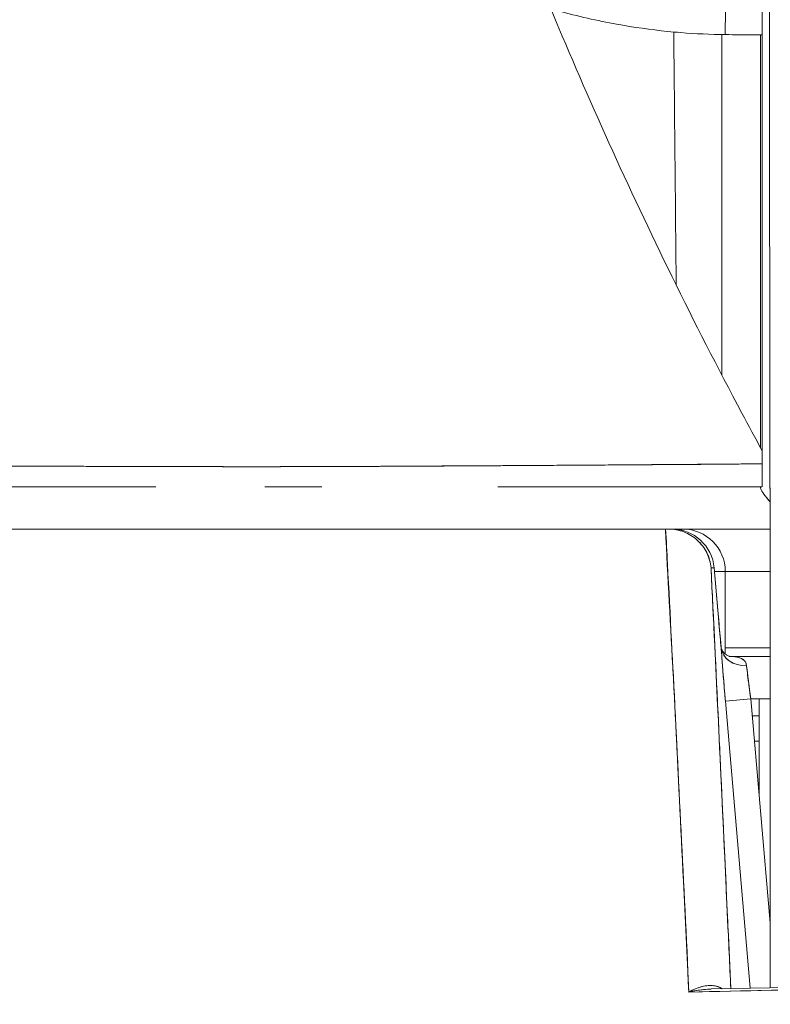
# Model space of a CAD drawing. Header units: inches. Extents: x 14 to 326, y 10 to 205.
# Tile 56 of 107: x 238.841 to 239.189, y 61.189 to 61.646. Entities that reach past the tile are written whole.
import ezdxf

# ---------------------------------------------------------------- set-up
doc = ezdxf.new("R2010")
doc.units = ezdxf.units.IN
doc.header["$LTSCALE"] = 20
doc.header["$MEASUREMENT"] = 0
doc.layers.add('Visible (ANSI)', color=7, linetype='Continuous', lineweight=5)

msp = doc.modelspace()

# ---------------------------------------------------------------- linework, layer by layer
at = {"layer": 'Visible (ANSI)'}
for p, q in [((239.18915, 61.43512), (239.18888, 61.64565)), ((239.18888, 61.64565), (239.18915, 61.43512)), ((239.16683, 61.63874), (239.16683, 61.48076)), ((239.18483, 61.44691), (239.18483, 61.63862)), ((239.18483, 61.63862), (239.18483, 61.44691)), ((238.94506, 61.43828), (238.94506, 61.43828)), ((238.9525, 61.43828), (238.9525, 61.43828)), ((238.9525, 61.43828), (238.9525, 61.43828)), ((238.95291, 61.43828), (238.95291, 61.43828)), ((239.18915, 61.43512), (239.18915, 61.43509)), ((238.47525, 61.40932), (239.14071, 61.40932)), ((239.14076, 61.40932), (239.14214, 61.40932)), ((239.14366, 61.40932), (239.14214, 61.40932)), ((239.14238, 61.40932), (239.14366, 61.40932)), ((239.14875, 61.40932), (239.14366, 61.40932)), ((239.18918, 61.40932), (239.14875, 61.40932)), ((239.1418, 61.38963), (239.14164, 61.38963)), ((239.1418, 61.38963), (239.14164, 61.38963)), ((239.16181, 61.39132), (239.16327, 61.39132)), ((239.16327, 61.39132), (239.16181, 61.39132)), ((239.16496, 61.37164), (239.16327, 61.39132)), ((239.16496, 61.37163), (239.16327, 61.39132)), ((239.16327, 61.39132), (239.16496, 61.37164)), ((239.16844, 61.38963), (239.16342, 61.38963)), ((239.16844, 61.35132), (239.16844, 61.38963)), ((239.16844, 61.38963), (239.16844, 61.35132)), ((239.18919, 61.38963), (239.16844, 61.38963)), ((239.14283, 61.36995), (239.14271, 61.36995)), ((239.14271, 61.36995), (239.14283, 61.36995)), ((239.18919, 61.3542), (239.16844, 61.3542)), ((239.14382, 61.35026), (239.14384, 61.35026)), ((239.18919, 61.35026), (239.17038, 61.35026)), ((239.17038, 61.35026), (239.18919, 61.35026)), ((239.1787, 61.34239), (239.1787, 61.34239)), ((239.18918, 61.29707), (239.18919, 61.34252)), ((239.18919, 61.34252), (239.18918, 61.29707)), ((239.18919, 61.34252), (239.18919, 61.34252)), ((239.18023, 61.33058), (239.16847, 61.32957)), ((239.16847, 61.32957), (239.18023, 61.33058)), ((239.16847, 61.32957), (239.17994, 61.19636)), ((239.17995, 61.19636), (239.16847, 61.32957)), ((239.18919, 61.33058), (239.18023, 61.33058)), ((239.18023, 61.33058), (239.18919, 61.22662)), ((239.1841, 61.33058), (239.1841, 61.28566)), ((239.16906, 61.32271), (239.16906, 61.32271)), ((239.18091, 61.32271), (239.1841, 61.32271)), ((239.17008, 61.31089), (239.17008, 61.31089)), ((239.1841, 61.31089), (239.18193, 61.31089)), ((239.17347, 61.27152), (239.17347, 61.27152)), ((239.17517, 61.25184), (239.17516, 61.25184))]:
    msp.add_line(p, q, dxfattribs=at)
for centre, start in [((239.14366, 61.38963), 4.9075), ((239.14875, 61.38963), 0), ((239.14875, 61.38963), 0)]:
    msp.add_arc(centre, 0.01969, start, 90, dxfattribs=at)
for centre, major_axis, ratio, start_param, end_param in [((239.16839, 61.63102), (-0.00022, -0.02008), 0.005707, 3.555015, 4.318812), ((239.16839, 61.63102), (0.00022, 0.02008), 0.005707, 0.413428, 1.177229), ((239.18558, 61.63093), (0, 0.02008), 0.001272, 0.413091, 1.177332), ((239.18552, 61.43053), (-0.00001, -0.12692), 0.000199, 4.592628, 4.640753), ((239.18548, 61.44082), (0, -0.01181), 0.001261, 6.283181, 7.752081), ((239.18907, 61.36428), (0, -0.09843), 0.001274, 1.347882, 2.374224), ((239.18484, 61.40823), (0, 0.02078), 0.001274, 0.000081, 0.261519), ((239.14252, 61.40936), (0.00659, 0), 0.006028, 4.442174, 4.655539), ((239.14366, 61.38963), (0, 0.01969), 0.201429, 6.269696, 6.283185), ((239.14366, 61.38963), (-0.00169, 0.01961), 0.999886, 4.712389, 6.197248), ((239.14366, 61.38963), (0, 0.01968), 0.999885, 4.798326, 6.283185), ((239.14875, 61.38963), (0, 0.01969), 0.242424, 0, 0.209664), ((239.14535, 61.36995), (-0.01961, -0.00168), 0.017418, 2.663738, 2.66376), ((239.14535, 61.36995), (0.01961, 0.00168), 0.017509, 5.80532, 5.805342), ((239.14535, 61.36995), (0.01961, 0.00168), 0.017406, 0.000005, 0.014716), ((239.14535, 61.36995), (0.01961, 0.00168), 0.017501, 6.283182, 6.298323), ((239.1783, 61.35511), (-0.01178, -0.00079), 0.778078, 0.024234, 1.518452), ((239.1783, 61.35511), (-0.01178, -0.00079), 0.778063, 0.02644, 1.518543), ((239.18072, 61.33056), (0.00272, -0.01971), 0.023858, 3.81626, 4.707984), ((239.1893, 61.27531), (0, -0.09843), 0.001274, 4.489474, 5.640098)]:
    msp.add_ellipse(centre, major_axis=major_axis, ratio=ratio, start_param=start_param, end_param=end_param, dxfattribs=at)
for points, knots in [([(239.18886, 61.66522), (239.18886, 61.66483), (239.18886, 61.66443), (239.18886, 61.66404), (239.18886, 61.6574), (239.18887, 61.65129), (239.18888, 61.64565)], [0.90372125, 0.90372125, 0.90372125, 0.90372125, 0.90909091, 0.90909091, 0.90909091, 1, 1, 1, 1]), ([(239.08749, 61.65068), (239.08769, 61.6502), (239.08789, 61.64972), (239.08809, 61.64923), (239.09638, 61.62932), (239.10517, 61.60906), (239.11446, 61.58854), (239.12374, 61.56802), (239.13353, 61.54724), (239.14381, 61.5263), (239.15409, 61.50535), (239.16487, 61.48424), (239.17615, 61.46306), (239.17922, 61.45727), (239.18234, 61.45149), (239.18549, 61.44569)], [0, 0, 0, 0, 0.007361, 0.007361, 0.007361, 0.310645, 0.310645, 0.310645, 0.613929, 0.613929, 0.613929, 0.917213, 0.917213, 0.917213, 1, 1, 1, 1]), ([(239.08749, 61.65068), (239.09659, 61.64809), (239.10569, 61.64592), (239.11473, 61.64418), (239.11582, 61.64397), (239.11691, 61.64377), (239.11799, 61.64357), (239.12593, 61.64213), (239.13382, 61.64102), (239.14169, 61.64022), (239.14373, 61.64001), (239.14576, 61.63983), (239.14779, 61.63966), (239.15468, 61.63911), (239.16155, 61.63879), (239.16836, 61.63872)], [0, 0, 0, 0, 0.333333, 0.333333, 0.333333, 0.373396, 0.373396, 0.373396, 0.666667, 0.666667, 0.666667, 0.742468, 0.742468, 0.742468, 1, 1, 1, 1]), ([(239.18557, 61.64931), (239.18557, 61.64861), (239.18557, 61.64774), (239.18556, 61.64671), (239.18556, 61.64569), (239.18556, 61.6445), (239.18556, 61.64315), (239.18556, 61.6418), (239.18556, 61.64029), (239.18556, 61.63862)], [0, 0, 0, 0, 0.333333, 0.333333, 0.333333, 0.666667, 0.666667, 0.666667, 1, 1, 1, 1]), ([(239.16836, 61.63872), (239.17286, 61.63867), (239.17735, 61.63864), (239.18185, 61.63863), (239.18308, 61.63862), (239.18432, 61.63862), (239.18556, 61.63862)], [0, 0, 0, 0, 0.784452, 0.784452, 0.784452, 1, 1, 1, 1]), ([(239.18556, 61.63862), (239.18554, 61.61806), (239.18554, 61.5972), (239.18553, 61.57599), (239.18552, 61.55479), (239.18551, 61.53323), (239.18551, 61.5115), (239.1855, 61.48976), (239.1855, 61.46785), (239.18549, 61.44569)], [0, 0, 0, 0, 0.333333, 0.333333, 0.333333, 0.666667, 0.666667, 0.666667, 1, 1, 1, 1]), ([(239.18549, 61.44569), (239.18549, 61.44502), (239.18549, 61.44434), (239.18549, 61.44367), (239.18549, 61.44299), (239.18549, 61.44232), (239.18549, 61.44164), (239.18549, 61.44097), (239.18549, 61.44029), (239.18549, 61.43961)], [0, 0, 0, 0, 0.333333, 0.333333, 0.333333, 0.666667, 0.666667, 0.666667, 1, 1, 1, 1]), ([(238.44707, 61.44192), (238.44716, 61.44188), (238.44746, 61.44184), (238.44797, 61.4418), (238.44851, 61.44176), (238.44927, 61.44172), (238.45027, 61.44167), (238.45125, 61.44163), (238.45245, 61.44159), (238.45388, 61.44154), (238.45528, 61.4415), (238.4569, 61.44145), (238.45873, 61.44141), (238.4592, 61.4414), (238.45969, 61.44138), (238.46018, 61.44137), (238.4616, 61.44134), (238.46312, 61.4413), (238.46476, 61.44127), (238.46695, 61.44123), (238.46934, 61.44118), (238.47193, 61.44113), (238.47468, 61.44108), (238.47766, 61.44103), (238.48086, 61.44098), (238.48437, 61.44093), (238.48814, 61.44087), (238.49217, 61.44082), (238.49362, 61.4408), (238.4951, 61.44078), (238.49661, 61.44076), (238.49955, 61.44072), (238.50261, 61.44068), (238.50579, 61.44064), (238.51085, 61.44058), (238.51622, 61.44052), (238.5219, 61.44045), (238.52783, 61.44039), (238.53409, 61.44032), (238.54067, 61.44026), (238.5453, 61.44021), (238.55009, 61.44017), (238.55503, 61.44012), (238.55741, 61.4401), (238.55983, 61.44008), (238.56229, 61.44006), (238.57014, 61.43999), (238.57835, 61.43992), (238.5869, 61.43985), (238.59573, 61.43978), (238.60491, 61.43971), (238.61442, 61.43965), (238.62048, 61.43961), (238.62668, 61.43957), (238.633, 61.43953), (238.63571, 61.43952), (238.63845, 61.4395), (238.64121, 61.43949), (238.64927, 61.43944), (238.65753, 61.4394), (238.66602, 61.43936), (238.67366, 61.43932), (238.68148, 61.43929), (238.6895, 61.43925), (238.69703, 61.43922), (238.70473, 61.43918), (238.71262, 61.43915), (238.71782, 61.43912), (238.7231, 61.4391), (238.72847, 61.43908), (238.73108, 61.43907), (238.73372, 61.43905), (238.73638, 61.43904), (238.74449, 61.43901), (238.75278, 61.43897), (238.76118, 61.43893), (238.76979, 61.43889), (238.77852, 61.43885), (238.78731, 61.43881), (238.79653, 61.43876), (238.80582, 61.43872), (238.81511, 61.43868), (238.82354, 61.43864), (238.83198, 61.4386), (238.84037, 61.43857), (238.84123, 61.43856), (238.8421, 61.43856), (238.84296, 61.43855), (238.85136, 61.43852), (238.8597, 61.43848), (238.86801, 61.43845), (238.87557, 61.43842), (238.8831, 61.4384), (238.89059, 61.43837), (238.89738, 61.43835), (238.90413, 61.43833), (238.91085, 61.43832), (238.91693, 61.43831), (238.92297, 61.43829), (238.929, 61.43829), (238.93445, 61.43828), (238.93989, 61.43828), (238.9453, 61.43828), (238.94723, 61.43828), (238.94916, 61.43828), (238.95109, 61.43828), (238.95416, 61.43828), (238.95723, 61.43828), (238.9603, 61.43828), (238.96507, 61.43829), (238.96984, 61.4383), (238.97461, 61.43831), (238.97936, 61.43832), (238.98411, 61.43834), (238.98887, 61.43835), (238.99384, 61.43837), (238.99882, 61.43839), (239.00382, 61.43841), (239.00924, 61.43844), (239.01469, 61.43846), (239.02018, 61.43849), (239.02608, 61.43852), (239.03203, 61.43856), (239.03804, 61.43859), (239.04355, 61.43862), (239.04912, 61.43865), (239.05476, 61.43869), (239.05684, 61.4387), (239.05893, 61.43871), (239.06104, 61.43872), (239.06384, 61.43874), (239.06666, 61.43876), (239.0695, 61.43878), (239.07387, 61.4388), (239.07828, 61.43883), (239.08274, 61.43886), (239.08677, 61.43888), (239.09083, 61.43891), (239.09492, 61.43894), (239.09866, 61.43896), (239.10243, 61.43899), (239.10621, 61.43901), (239.10968, 61.43904), (239.11317, 61.43906), (239.11668, 61.43908), (239.1199, 61.43911), (239.12314, 61.43913), (239.1264, 61.43915), (239.12941, 61.43917), (239.13242, 61.4392), (239.13545, 61.43922), (239.13826, 61.43924), (239.14108, 61.43926), (239.14391, 61.43928), (239.14655, 61.4393), (239.14919, 61.43932), (239.15184, 61.43934), (239.15432, 61.43936), (239.15681, 61.43938), (239.1593, 61.4394), (239.16162, 61.43942), (239.16395, 61.43944), (239.16628, 61.43946), (239.16844, 61.43947), (239.1706, 61.43949), (239.17277, 61.43951), (239.17476, 61.43952), (239.17674, 61.43954), (239.17874, 61.43956), (239.18053, 61.43957), (239.18233, 61.43959), (239.18414, 61.4396), (239.18459, 61.43961), (239.18504, 61.43961), (239.18549, 61.43961)], [0, 0, 0, 0, 0.025215, 0.025215, 0.025215, 0.052019, 0.052019, 0.052019, 0.078475, 0.078475, 0.078475, 0.104458, 0.104458, 0.104458, 0.111111, 0.111111, 0.111111, 0.130002, 0.130002, 0.130002, 0.155281, 0.155281, 0.155281, 0.182167, 0.182167, 0.182167, 0.211639, 0.211639, 0.211639, 0.222222, 0.222222, 0.222222, 0.242719, 0.242719, 0.242719, 0.275303, 0.275303, 0.275303, 0.309372, 0.309372, 0.309372, 0.333333, 0.333333, 0.333333, 0.34491, 0.34491, 0.34491, 0.381911, 0.381911, 0.381911, 0.420108, 0.420108, 0.420108, 0.444444, 0.444444, 0.444444, 0.45489, 0.45489, 0.45489, 0.485385, 0.485385, 0.485385, 0.512843, 0.512843, 0.512843, 0.5386, 0.5386, 0.5386, 0.555556, 0.555556, 0.555556, 0.563824, 0.563824, 0.563824, 0.589065, 0.589065, 0.589065, 0.614921, 0.614921, 0.614921, 0.642049, 0.642049, 0.642049, 0.666667, 0.666667, 0.666667, 0.669208, 0.669208, 0.669208, 0.693865, 0.693865, 0.693865, 0.716345, 0.716345, 0.716345, 0.736729, 0.736729, 0.736729, 0.755149, 0.755149, 0.755149, 0.771835, 0.771835, 0.771835, 0.777778, 0.777778, 0.777778, 0.787269, 0.787269, 0.787269, 0.80203, 0.80203, 0.80203, 0.816729, 0.816729, 0.816729, 0.83205, 0.83205, 0.83205, 0.848651, 0.848651, 0.848651, 0.866499, 0.866499, 0.866499, 0.882849, 0.882849, 0.882849, 0.888889, 0.888889, 0.888889, 0.896936, 0.896936, 0.896936, 0.909337, 0.909337, 0.909337, 0.920569, 0.920569, 0.920569, 0.930826, 0.930826, 0.930826, 0.940227, 0.940227, 0.940227, 0.948872, 0.948872, 0.948872, 0.956852, 0.956852, 0.956852, 0.964251, 0.964251, 0.964251, 0.971144, 0.971144, 0.971144, 0.977589, 0.977589, 0.977589, 0.983597, 0.983597, 0.983597, 0.989157, 0.989157, 0.989157, 0.994249, 0.994249, 0.994249, 0.998848, 0.998848, 0.998848, 1, 1, 1, 1]), ([(239.18549, 61.43961), (239.17653, 61.43952), (239.16604, 61.43943), (239.15496, 61.43935), (239.14951, 61.43931), (239.14393, 61.43927), (239.1383, 61.43923), (239.13669, 61.43922), (239.13508, 61.43921), (239.13346, 61.4392), (239.12547, 61.43914), (239.11738, 61.43909), (239.10916, 61.43903), (239.10139, 61.43898), (239.0935, 61.43892), (239.08536, 61.43887), (239.08434, 61.43886), (239.08331, 61.43886), (239.08228, 61.43885), (239.07284, 61.43879), (239.06312, 61.43873), (239.05315, 61.43868), (239.04457, 61.43863), (239.0358, 61.43859), (239.02689, 61.43854), (239.02534, 61.43853), (239.0238, 61.43852), (239.02224, 61.43851), (239.01182, 61.43846), (239.00116, 61.4384), (238.99034, 61.43836), (238.98143, 61.43832), (238.97241, 61.4383), (238.96321, 61.43829), (238.96149, 61.43828), (238.95978, 61.43828), (238.95806, 61.43828), (238.94727, 61.43827), (238.93631, 61.43828), (238.92513, 61.4383), (238.91514, 61.43831), (238.90498, 61.43833), (238.89472, 61.43836), (238.89357, 61.43836), (238.89242, 61.43837), (238.89127, 61.43837), (238.87991, 61.4384), (238.86838, 61.43845), (238.85673, 61.4385), (238.84529, 61.43854), (238.83374, 61.4386), (238.82206, 61.43866), (238.81031, 61.43872), (238.79848, 61.43878), (238.78648, 61.43884), (238.77472, 61.4389), (238.7628, 61.43895), (238.75081, 61.43899), (238.74925, 61.439), (238.74769, 61.43901), (238.74613, 61.43901), (238.73599, 61.43905), (238.72578, 61.43908), (238.71557, 61.43912), (238.70422, 61.43916), (238.69288, 61.43921), (238.68159, 61.43927), (238.67719, 61.43929), (238.6728, 61.43931), (238.66842, 61.43933), (238.66201, 61.43937), (238.65563, 61.4394), (238.64928, 61.43944), (238.63014, 61.43955), (238.61121, 61.43968), (238.59262, 61.43981), (238.59205, 61.43981), (238.59149, 61.43982), (238.59092, 61.43982), (238.57385, 61.43995), (238.55719, 61.44009), (238.54218, 61.44024), (238.53596, 61.4403), (238.53002, 61.44037), (238.5244, 61.44043), (238.51704, 61.44051), (238.51024, 61.44059), (238.50403, 61.44067), (238.49373, 61.4408), (238.48509, 61.44092), (238.47801, 61.44103), (238.47752, 61.44104), (238.47705, 61.44104), (238.47658, 61.44105), (238.4691, 61.44117), (238.46341, 61.44128), (238.45905, 61.44139), (238.45727, 61.44144), (238.45571, 61.44148), (238.45435, 61.44153), (238.45251, 61.44159), (238.45104, 61.44165), (238.44993, 61.44171), (238.4481, 61.4418), (238.44724, 61.44188), (238.44707, 61.44192)], [0, 0, 0, 0, 0.051587, 0.051587, 0.051587, 0.076923, 0.076923, 0.076923, 0.084185, 0.084185, 0.084185, 0.12001, 0.12001, 0.12001, 0.153846, 0.153846, 0.153846, 0.158111, 0.158111, 0.158111, 0.197166, 0.197166, 0.197166, 0.230769, 0.230769, 0.230769, 0.236582, 0.236582, 0.236582, 0.275566, 0.275566, 0.275566, 0.307692, 0.307692, 0.307692, 0.313667, 0.313667, 0.313667, 0.351144, 0.351144, 0.351144, 0.384615, 0.384615, 0.384615, 0.388358, 0.388358, 0.388358, 0.425269, 0.425269, 0.425269, 0.461538, 0.461538, 0.461538, 0.498022, 0.498022, 0.498022, 0.533802, 0.533802, 0.533802, 0.538462, 0.538462, 0.538462, 0.568677, 0.568677, 0.568677, 0.602294, 0.602294, 0.602294, 0.615385, 0.615385, 0.615385, 0.634551, 0.634551, 0.634551, 0.692308, 0.692308, 0.692308, 0.694069, 0.694069, 0.694069, 0.747191, 0.747191, 0.747191, 0.769231, 0.769231, 0.769231, 0.798153, 0.798153, 0.798153, 0.846154, 0.846154, 0.846154, 0.849449, 0.849449, 0.849449, 0.901739, 0.901739, 0.901739, 0.923077, 0.923077, 0.923077, 0.952173, 0.952173, 0.952173, 1, 1, 1, 1]), ([(239.18549, 61.43961), (239.18549, 61.4376), (239.18549, 61.43585), (239.18549, 61.43428), (239.18549, 61.4327), (239.18549, 61.43129), (239.18548, 61.43037), (239.18548, 61.42946), (239.18548, 61.42904), (239.18548, 61.429)], [0, 0, 0, 0, 0.333333, 0.333333, 0.333333, 0.666667, 0.666667, 0.666667, 1, 1, 1, 1]), ([(239.18915, 61.43512), (239.18916, 61.43037), (239.18917, 61.42526), (239.18917, 61.41971), (239.18918, 61.41417), (239.18918, 61.40819), (239.18918, 61.40196), (239.18919, 61.39574), (239.18919, 61.38926), (239.18919, 61.38263), (239.18919, 61.376), (239.18919, 61.36923), (239.18919, 61.36252), (239.18919, 61.35581), (239.18919, 61.34917), (239.18919, 61.34252)], [0, 0, 0, 0, 0.2, 0.2, 0.2, 0.4, 0.4, 0.4, 0.6, 0.6, 0.6, 0.8, 0.8, 0.8, 1, 1, 1, 1]), ([(238.77965, 61.429), (238.80169, 61.429), (238.82433, 61.429), (238.84652, 61.429), (238.8661, 61.429), (238.88532, 61.429), (238.90429, 61.429)], [0.6002833, 0.6002833, 0.6002833, 0.6002833, 0.6666667, 0.6666667, 0.6666667, 0.7252003, 0.7252003, 0.7252003, 0.7252003]), ([(238.90431, 61.429), (238.90431, 61.429), (238.90431, 61.429), (238.90431, 61.429), (238.90139, 61.429), (238.89849, 61.429), (238.89559, 61.429), (238.88811, 61.429), (238.8807, 61.429), (238.87336, 61.429), (238.86506, 61.429), (238.85685, 61.429), (238.84873, 61.429), (238.83947, 61.429), (238.83033, 61.429), (238.82131, 61.429), (238.81206, 61.429), (238.80293, 61.429), (238.79391, 61.429), (238.78913, 61.429), (238.78438, 61.429), (238.77967, 61.429), (238.77967, 61.429), (238.77967, 61.429), (238.77967, 61.429)], [0.25, 0.25, 0.25, 0.25, 0.25, 0.25, 0.25, 0.2583148, 0.2583148, 0.2583148, 0.279758, 0.279758, 0.279758, 0.3040057, 0.3040057, 0.3040057, 0.3316449, 0.3316449, 0.3316449, 0.3599699, 0.3599699, 0.3599699, 0.375, 0.375, 0.375, 0.375, 0.375, 0.375, 0.375]), ([(239.18483, 61.4283), (239.18483, 61.42845), (239.18483, 61.42858), (239.18483, 61.42869), (239.18483, 61.42879), (239.18483, 61.42887), (239.18483, 61.42893), (239.18484, 61.42898), (239.18484, 61.429), (239.18484, 61.429)], [0, 0, 0, 0, 0.333333, 0.333333, 0.333333, 0.666667, 0.666667, 0.666667, 1, 1, 1, 1]), ([(239.18483, 61.4283), (239.18483, 61.42787), (239.18516, 61.42721), (239.18578, 61.42629), (239.1864, 61.42537), (239.18732, 61.4242), (239.18842, 61.42283), (239.18866, 61.42253), (239.18891, 61.42222), (239.18917, 61.4219)], [0, 0, 0, 0, 0.25, 0.25, 0.25, 0.5, 0.5, 0.5, 0.555362, 0.555362, 0.555362, 0.555362]), ([(239.18917, 61.4219), (239.18892, 61.42221), (239.18867, 61.42252), (239.18843, 61.42281), (239.18733, 61.42418), (239.18641, 61.42537), (239.18578, 61.42628), (239.18516, 61.4272), (239.18485, 61.42786), (239.18483, 61.4283)], [0.4459045, 0.4459045, 0.4459045, 0.4459045, 0.5, 0.5, 0.5, 0.75, 0.75, 0.75, 1, 1, 1, 1]), ([(239.14076, 61.40932), (239.092, 61.40932), (239.04468, 61.40932), (238.9985, 61.40932), (238.95233, 61.40932), (238.90729, 61.40932), (238.86428, 61.40932), (238.82127, 61.40932), (238.78028, 61.40932), (238.74179, 61.40932), (238.7033, 61.40932), (238.66732, 61.40932), (238.63429, 61.40932), (238.60126, 61.40932), (238.57119, 61.40932), (238.54463, 61.40932), (238.51806, 61.40932), (238.495, 61.40932), (238.47525, 61.40932)], [0, 0, 0, 0, 0.166667, 0.166667, 0.166667, 0.333333, 0.333333, 0.333333, 0.5, 0.5, 0.5, 0.666667, 0.666667, 0.666667, 0.833333, 0.833333, 0.833333, 1, 1, 1, 1]), ([(239.15146, 61.19449), (239.15052, 61.2198), (239.14913, 61.24472), (239.1479, 61.26915), (239.14667, 61.29357), (239.14559, 61.31751), (239.14433, 61.3409), (239.14308, 61.36429), (239.14164, 61.38712), (239.14071, 61.40932)], [0, 0, 0, 0, 0.333333, 0.333333, 0.333333, 0.666667, 0.666667, 0.666667, 1, 1, 1, 1]), ([(239.15146, 61.19449), (239.15066, 61.21149), (239.14985, 61.2287), (239.14901, 61.2461), (239.14781, 61.27113), (239.14656, 61.29657), (239.14526, 61.3224), (239.14408, 61.34572), (239.14287, 61.36935), (239.14161, 61.39327), (239.14133, 61.39861), (239.14105, 61.40396), (239.14076, 61.40932)], [0, 0, 0, 0, 0.248384, 0.248384, 0.248384, 0.605524, 0.605524, 0.605524, 0.928029, 0.928029, 0.928029, 1, 1, 1, 1]), ([(239.16181, 61.39132), (239.16159, 61.39379), (239.1609, 61.3962), (239.1598, 61.3984), (239.15871, 61.40059), (239.1572, 61.40258), (239.15539, 61.40421), (239.15358, 61.40585), (239.15147, 61.40714), (239.14921, 61.40801), (239.14695, 61.40887), (239.14454, 61.40932), (239.14214, 61.40932)], [0, 0, 0, 0, 0.25, 0.25, 0.25, 0.5, 0.5, 0.5, 0.75, 0.75, 0.75, 1, 1, 1, 1]), ([(239.14214, 61.40932), (239.14449, 61.40932), (239.14695, 61.40888), (239.14922, 61.408), (239.1515, 61.40713), (239.1536, 61.40584), (239.1554, 61.4042), (239.15721, 61.40256), (239.15871, 61.40059), (239.15981, 61.39838), (239.16091, 61.39618), (239.1616, 61.39373), (239.16181, 61.39132)], [0, 0, 0, 0, 0.25, 0.25, 0.25, 0.5, 0.5, 0.5, 0.75, 0.75, 0.75, 1, 1, 1, 1]), ([(238.50316, 61.39685), (238.51647, 61.39405), (238.52963, 61.39035), (238.54269, 61.38575), (238.55575, 61.38115), (238.56872, 61.37566), (238.58178, 61.36929), (238.59484, 61.36292), (238.60801, 61.35567), (238.62141, 61.34752), (238.63481, 61.33938), (238.64845, 61.33032), (238.66247, 61.32029), (238.67648, 61.31026), (238.69088, 61.29925), (238.70581, 61.28717), (238.72074, 61.27509), (238.7362, 61.26193), (238.75236, 61.24756), (238.76851, 61.23318), (238.78536, 61.21758), (238.80314, 61.2006), (238.82091, 61.18363), (238.83961, 61.16526), (238.85922, 61.14539), (238.87883, 61.12552), (238.89934, 61.10415), (238.92124, 61.08154)], [0, 0, 0, 0, 0.111111, 0.111111, 0.111111, 0.222222, 0.222222, 0.222222, 0.333333, 0.333333, 0.333333, 0.444444, 0.444444, 0.444444, 0.555556, 0.555556, 0.555556, 0.666667, 0.666667, 0.666667, 0.777778, 0.777778, 0.777778, 0.888889, 0.888889, 0.888889, 1, 1, 1, 1]), ([(238.50316, 61.39685), (238.50777, 61.3959), (238.5124, 61.39483), (238.51706, 61.39363), (238.52165, 61.39244), (238.52627, 61.39113), (238.53091, 61.38969), (238.5355, 61.38827), (238.54011, 61.38672), (238.54474, 61.38505), (238.54933, 61.3834), (238.55394, 61.38162), (238.55858, 61.37972), (238.56317, 61.37784), (238.56779, 61.37584), (238.57243, 61.37371), (238.57705, 61.3716), (238.58168, 61.36938), (238.58634, 61.36704), (238.59054, 61.36493), (238.59476, 61.36272), (238.59899, 61.36043), (238.59944, 61.36018), (238.59988, 61.35994), (238.60033, 61.3597), (238.605, 61.35714), (238.6097, 61.35448), (238.61441, 61.3517), (238.61913, 61.34893), (238.62387, 61.34604), (238.62863, 61.34305), (238.6334, 61.34006), (238.63819, 61.33695), (238.64299, 61.33375), (238.64782, 61.33053), (238.65267, 61.3272), (238.65754, 61.32378), (238.66244, 61.32033), (238.66736, 61.31678), (238.6723, 61.31313), (238.67728, 61.30946), (238.68228, 61.30568), (238.68729, 61.30181), (238.69187, 61.29828), (238.69646, 61.29467), (238.70107, 61.29099), (238.70157, 61.29059), (238.70206, 61.29019), (238.70256, 61.28979), (238.70774, 61.28564), (238.71293, 61.28139), (238.71814, 61.27705), (238.72342, 61.27266), (238.72873, 61.26816), (238.73405, 61.26358), (238.73946, 61.25893), (238.74489, 61.25419), (238.75034, 61.24935), (238.75589, 61.24444), (238.76146, 61.23943), (238.76705, 61.23434), (238.77275, 61.22915), (238.77847, 61.22387), (238.78421, 61.2185), (238.79007, 61.21303), (238.79596, 61.20746), (238.80187, 61.20182), (238.80415, 61.19964), (238.80643, 61.19745), (238.80872, 61.19525), (238.8125, 61.19161), (238.81628, 61.18794), (238.82007, 61.18425), (238.82631, 61.17816), (238.83258, 61.17199), (238.83887, 61.16575), (238.84533, 61.15934), (238.85182, 61.15285), (238.85832, 61.14628), (238.86502, 61.13953), (238.87174, 61.1327), (238.87849, 61.1258), (238.88544, 61.11869), (238.89241, 61.11151), (238.89941, 61.10426), (238.90666, 61.09676), (238.91393, 61.08918), (238.92124, 61.08154)], [0, 0, 0, 0, 0.037382, 0.037382, 0.037382, 0.074234, 0.074234, 0.074234, 0.110636, 0.110636, 0.110636, 0.146671, 0.146671, 0.146671, 0.182417, 0.182417, 0.182417, 0.217957, 0.217957, 0.217957, 0.25, 0.25, 0.25, 0.253368, 0.253368, 0.253368, 0.288725, 0.288725, 0.288725, 0.324095, 0.324095, 0.324095, 0.359547, 0.359547, 0.359547, 0.39515, 0.39515, 0.39515, 0.430974, 0.430974, 0.430974, 0.467089, 0.467089, 0.467089, 0.5, 0.5, 0.5, 0.503564, 0.503564, 0.503564, 0.540473, 0.540473, 0.540473, 0.577897, 0.577897, 0.577897, 0.615918, 0.615918, 0.615918, 0.654622, 0.654622, 0.654622, 0.694093, 0.694093, 0.694093, 0.734423, 0.734423, 0.734423, 0.75, 0.75, 0.75, 0.775706, 0.775706, 0.775706, 0.818036, 0.818036, 0.818036, 0.861515, 0.861515, 0.861515, 0.906243, 0.906243, 0.906243, 0.952322, 0.952322, 0.952322, 1, 1, 1, 1]), ([(239.16181, 61.39132), (239.16299, 61.36708), (239.16412, 61.34347), (239.16521, 61.32054), (239.16629, 61.29761), (239.16734, 61.27537), (239.16834, 61.25364), (239.16925, 61.23404), (239.17012, 61.21487), (239.17096, 61.19616)], [0, 0, 0, 0, 0.3333333, 0.3333333, 0.3333333, 0.6666667, 0.6666667, 0.6666667, 0.9675142, 0.9675142, 0.9675142, 0.9675142]), ([(239.16181, 61.39132), (239.16205, 61.38643), (239.16228, 61.38157), (239.16252, 61.37673), (239.16344, 61.35758), (239.16434, 61.33883), (239.16521, 61.32052), (239.16544, 61.31557), (239.16567, 61.31066), (239.16591, 61.30578), (239.16674, 61.28802), (239.16755, 61.27066), (239.16834, 61.25362), (239.16872, 61.24547), (239.16909, 61.23739), (239.16945, 61.22939), (239.16997, 61.21816), (239.17047, 61.20708), (239.17096, 61.19616)], [0, 0, 0, 0, 0.0671961, 0.0671961, 0.0671961, 0.3333333, 0.3333333, 0.3333333, 0.4052229, 0.4052229, 0.4052229, 0.6666667, 0.6666667, 0.6666667, 0.7918395, 0.7918395, 0.7918395, 0.9675098, 0.9675098, 0.9675098, 0.9675098]), ([(239.16844, 61.38963), (239.16844, 61.38969), (239.168, 61.38964), (239.16717, 61.38962), (239.16634, 61.38961), (239.16506, 61.38964), (239.16346, 61.38965), (239.16345, 61.38965), (239.16343, 61.38965), (239.16342, 61.38965)], [0, 0, 0, 0, 0.2, 0.2, 0.2, 0.4, 0.4, 0.4, 0.4019033, 0.4019033, 0.4019033, 0.4019033]), ([(238.48296, 61.37171), (238.51008, 61.35995), (238.53805, 61.3432), (238.56675, 61.32077), (238.59545, 61.29834), (238.62487, 61.27023), (238.65537, 61.2385), (238.68586, 61.20677), (238.71742, 61.17141), (238.75042, 61.13486), (238.78342, 61.0983), (238.81786, 61.06054), (238.85361, 61.02077)], [0, 0, 0, 0, 0.25, 0.25, 0.25, 0.5, 0.5, 0.5, 0.75, 0.75, 0.75, 1, 1, 1, 1]), ([(238.85361, 61.02077), (238.84657, 61.02838), (238.83954, 61.03601), (238.83251, 61.04369), (238.82585, 61.05097), (238.81919, 61.05829), (238.81255, 61.06563), (238.80621, 61.07263), (238.79988, 61.07965), (238.79355, 61.08668), (238.78751, 61.0934), (238.78148, 61.10013), (238.77545, 61.10687), (238.76967, 61.11331), (238.76391, 61.11976), (238.75814, 61.12621), (238.75261, 61.1324), (238.74708, 61.13858), (238.74155, 61.14475), (238.73625, 61.15068), (238.73094, 61.15659), (238.72563, 61.1625), (238.72052, 61.16817), (238.7154, 61.17384), (238.71028, 61.17948), (238.70535, 61.18492), (238.70042, 61.19034), (238.69547, 61.19573), (238.6907, 61.20093), (238.68592, 61.20611), (238.68114, 61.21126), (238.67866, 61.21392), (238.67617, 61.21658), (238.67368, 61.21923), (238.67153, 61.22153), (238.66938, 61.22381), (238.66723, 61.22609), (238.66272, 61.23084), (238.65821, 61.23556), (238.65369, 61.24024), (238.6493, 61.24478), (238.6449, 61.24928), (238.64049, 61.25372), (238.6362, 61.25805), (238.63189, 61.26233), (238.62757, 61.26656), (238.62337, 61.27068), (238.61915, 61.27475), (238.61491, 61.27876), (238.61078, 61.28267), (238.60663, 61.28653), (238.60247, 61.29033), (238.59839, 61.29404), (238.5943, 61.29769), (238.5902, 61.30127), (238.58617, 61.30479), (238.58213, 61.30823), (238.57807, 61.3116), (238.57409, 61.31491), (238.57008, 61.31815), (238.56606, 61.32132), (238.56211, 61.32443), (238.55813, 61.32746), (238.55414, 61.33041), (238.5502, 61.33332), (238.54624, 61.33615), (238.54227, 61.33889), (238.53834, 61.34159), (238.5344, 61.34421), (238.53043, 61.34674), (238.52651, 61.34924), (238.52257, 61.35164), (238.5186, 61.35395), (238.51468, 61.35624), (238.51073, 61.35844), (238.50676, 61.36053), (238.50282, 61.3626), (238.49886, 61.36458), (238.49488, 61.36645), (238.49093, 61.36831), (238.48695, 61.37007), (238.48296, 61.37171)], [0, 0, 0, 0, 0.058373, 0.058373, 0.058373, 0.113771, 0.113771, 0.113771, 0.166588, 0.166588, 0.166588, 0.217025, 0.217025, 0.217025, 0.265271, 0.265271, 0.265271, 0.311506, 0.311506, 0.311506, 0.355892, 0.355892, 0.355892, 0.398581, 0.398581, 0.398581, 0.439711, 0.439711, 0.439711, 0.479413, 0.479413, 0.479413, 0.5, 0.5, 0.5, 0.517807, 0.517807, 0.517807, 0.555021, 0.555021, 0.555021, 0.59116, 0.59116, 0.59116, 0.62632, 0.62632, 0.62632, 0.660593, 0.660593, 0.660593, 0.694065, 0.694065, 0.694065, 0.726815, 0.726815, 0.726815, 0.75892, 0.75892, 0.75892, 0.79045, 0.79045, 0.79045, 0.821471, 0.821471, 0.821471, 0.852043, 0.852043, 0.852043, 0.882223, 0.882223, 0.882223, 0.912065, 0.912065, 0.912065, 0.941613, 0.941613, 0.941613, 0.970914, 0.970914, 0.970914, 1, 1, 1, 1]), ([(239.16653, 61.35409), (239.16641, 61.35542), (239.16628, 61.35679), (239.16615, 61.35819), (239.16611, 61.35869), (239.16606, 61.35918), (239.16602, 61.35968), (239.16584, 61.3616), (239.16567, 61.36356), (239.16549, 61.36556), (239.16537, 61.36693), (239.16525, 61.36832), (239.16513, 61.36971), (239.16507, 61.37035), (239.16502, 61.371), (239.16496, 61.37164)], [0, 0, 0, 0, 0.246649, 0.246649, 0.246649, 0.333333, 0.333333, 0.333333, 0.666667, 0.666667, 0.666667, 0.894856, 0.894856, 0.894856, 1, 1, 1, 1]), ([(239.16653, 61.35409), (239.16636, 61.35593), (239.16619, 61.35781), (239.16601, 61.35972), (239.16584, 61.36162), (239.16567, 61.36357), (239.16549, 61.36555), (239.16532, 61.36754), (239.16514, 61.36957), (239.16496, 61.37164)], [0, 0, 0, 0, 0.333333, 0.333333, 0.333333, 0.666667, 0.666667, 0.666667, 1, 1, 1, 1]), ([(239.16496, 61.37163), (239.16532, 61.36748), (239.16569, 61.36326), (239.16621, 61.35761), (239.16636, 61.35596), (239.16651, 61.35436)], [0, 0, 0, 0, 0.03177496, 0.03177496, 0.04538408, 0.04538408, 0.04538408, 0.04538408]), ([(239.16651, 61.35435), (239.16652, 61.35429), (239.16652, 61.35424), (239.16652, 61.35418), (239.16653, 61.35416), (239.16653, 61.35415), (239.16653, 61.35413)], [0.97738111, 0.97738111, 0.97738111, 0.97738111, 0.99205726, 0.99205726, 0.99205726, 0.99727724, 0.99727724, 0.99727724, 0.99727724]), ([(239.16651, 61.35433), (239.16652, 61.3543), (239.16654, 61.35419), (239.16664, 61.35382), (239.16677, 61.35348), (239.16723, 61.35262), (239.16764, 61.35207), (239.16847, 61.35127), (239.16885, 61.35098), (239.16958, 61.35055), (239.16992, 61.35041), (239.17036, 61.35026), (239.17048, 61.35024), (239.17048, 61.35024)], [0.00220607, 0.00220607, 0.00220607, 0.00220607, 0.00676397, 0.00676397, 0.01367331, 0.01367331, 0.0232304, 0.0232304, 0.0303191, 0.0303191, 0.03762457, 0.03762457, 0.04423364, 0.04423364, 0.04423364, 0.04423364]), ([(239.16847, 61.32957), (239.16819, 61.33276), (239.16794, 61.3358), (239.16769, 61.33877), (239.16745, 61.34174), (239.16722, 61.34465), (239.16703, 61.34723), (239.16683, 61.34981), (239.16667, 61.35207), (239.16653, 61.35409)], [0, 0, 0, 0, 0.333333, 0.333333, 0.333333, 0.666667, 0.666667, 0.666667, 1, 1, 1, 1]), ([(239.16653, 61.35409), (239.16656, 61.35365), (239.16659, 61.3532), (239.16663, 61.35272), (239.1667, 61.35161), (239.16679, 61.35041), (239.16689, 61.34912), (239.16693, 61.34851), (239.16698, 61.34788), (239.16703, 61.34723), (239.16709, 61.34636), (239.16716, 61.34546), (239.16724, 61.34453), (239.16738, 61.34272), (239.16753, 61.34081), (239.16769, 61.33885), (239.16787, 61.33666), (239.16806, 61.33439), (239.16825, 61.3321), (239.16832, 61.33126), (239.16839, 61.33041), (239.16847, 61.32957)], [0.0000951, 0.0000951, 0.0000951, 0.0000951, 0.0748172, 0.0748172, 0.0748172, 0.2498586, 0.2498586, 0.2498586, 0.3333333, 0.3333333, 0.3333333, 0.446037, 0.446037, 0.446037, 0.6655921, 0.6655921, 0.6655921, 0.9099218, 0.9099218, 0.9099218, 1, 1, 1, 1]), ([(239.1783, 61.34591), (239.17824, 61.34644), (239.17811, 61.34693), (239.17789, 61.34737), (239.17769, 61.34778), (239.17741, 61.34815), (239.17707, 61.34847), (239.17672, 61.3488), (239.1763, 61.34907), (239.17583, 61.3493), (239.17534, 61.34953), (239.1748, 61.34971), (239.17421, 61.34985), (239.17362, 61.34999), (239.17299, 61.35009), (239.17232, 61.35016), (239.1717, 61.35022), (239.17105, 61.35025), (239.17038, 61.35026)], [0, 0, 0, 0, 0.1694451, 0.1694451, 0.1694451, 0.3306164, 0.3306164, 0.3306164, 0.4926897, 0.4926897, 0.4926897, 0.656163, 0.656163, 0.656163, 0.8193012, 0.8193012, 0.8193012, 0.9715088, 0.9715088, 0.9715088, 0.9715088]), ([(239.1783, 61.34591), (239.17821, 61.34689), (239.17784, 61.34771), (239.17717, 61.34837), (239.1765, 61.34903), (239.17552, 61.34952), (239.17432, 61.34983), (239.17321, 61.35011), (239.17191, 61.35024), (239.17039, 61.35026)], [0, 0, 0, 0, 0.3333333, 0.3333333, 0.3333333, 0.6666667, 0.6666667, 0.6666667, 0.9747363, 0.9747363, 0.9747363, 0.9747363]), ([(239.18023, 61.33058), (239.17996, 61.33254), (239.1797, 61.3345), (239.17946, 61.33637), (239.17921, 61.33824), (239.17899, 61.34002), (239.17879, 61.34163), (239.1786, 61.34324), (239.17843, 61.34469), (239.1783, 61.34591)], [0, 0, 0, 0, 0.333333, 0.333333, 0.333333, 0.666667, 0.666667, 0.666667, 1, 1, 1, 1]), ([(239.18918, 61.29707), (239.18917, 61.28981), (239.18917, 61.28256), (239.18917, 61.27524), (239.18917, 61.26791), (239.18917, 61.2605), (239.18918, 61.25331), (239.18918, 61.24611), (239.18918, 61.23912), (239.18919, 61.23249), (239.18919, 61.22586), (239.1892, 61.21958), (239.1892, 61.21382), (239.18921, 61.20807), (239.18921, 61.20283), (239.18922, 61.19825), (239.18922, 61.19767), (239.18922, 61.1971), (239.18922, 61.19655)], [0, 0, 0, 0, 0.1428571, 0.1428571, 0.1428571, 0.2857143, 0.2857143, 0.2857143, 0.4285714, 0.4285714, 0.4285714, 0.5714286, 0.5714286, 0.5714286, 0.7142857, 0.7142857, 0.7142857, 0.732256, 0.732256, 0.732256, 0.732256]), ([(239.16705, 61.19607), (239.1659, 61.19679), (239.16454, 61.1973), (239.16308, 61.1975), (239.16139, 61.19773), (239.1596, 61.19757), (239.15764, 61.19708), (239.15567, 61.1966), (239.15353, 61.19575), (239.15146, 61.19449)], [0.0445241, 0.0445241, 0.0445241, 0.0445241, 0.3333333, 0.3333333, 0.3333333, 0.6666667, 0.6666667, 0.6666667, 1, 1, 1, 1]), ([(239.16708, 61.19607), (239.16672, 61.1963), (239.16636, 61.19651), (239.16598, 61.19668), (239.16528, 61.19701), (239.16454, 61.19724), (239.16378, 61.19739), (239.16296, 61.19755), (239.16211, 61.19762), (239.16125, 61.1976), (239.1603, 61.19758), (239.15933, 61.19746), (239.15835, 61.19725), (239.15727, 61.19702), (239.15618, 61.19669), (239.15509, 61.19626), (239.15388, 61.19578), (239.15267, 61.19519), (239.15146, 61.19449)], [0.0366219, 0.0366219, 0.0366219, 0.0366219, 0.1140411, 0.1140411, 0.1140411, 0.2600291, 0.2600291, 0.2600291, 0.4189958, 0.4189958, 0.4189958, 0.5939821, 0.5939821, 0.5939821, 0.7868988, 0.7868988, 0.7868988, 1, 1, 1, 1]), ([(239.46101, 61.19449), (239.4266, 61.19537), (239.39228, 61.19596), (239.35787, 61.19625), (239.32347, 61.19654), (239.28897, 61.19654), (239.25457, 61.19625), (239.22016, 61.19596), (239.18585, 61.19537), (239.15146, 61.19449)], [0, 0, 0, 0, 0.333333, 0.333333, 0.333333, 0.666667, 0.666667, 0.666667, 1, 1, 1, 1]), ([(239.461, 61.19449), (239.40917, 61.19582), (239.35728, 61.19649), (239.30538, 61.19648), (239.25406, 61.19648), (239.20273, 61.19581), (239.15146, 61.19449)], [0, 0, 0, 0, 0.502733, 0.502733, 0.502733, 1, 1, 1, 1]), ([(239.15146, 61.19449), (239.15341, 61.19498), (239.15535, 61.19534), (239.15723, 61.19558), (239.15862, 61.19576), (239.15999, 61.19587), (239.16131, 61.19593), (239.16158, 61.19594), (239.16184, 61.19595), (239.1621, 61.19596)], [0, 0, 0, 0, 0.1913802, 0.1913802, 0.1913802, 0.3333333, 0.3333333, 0.3333333, 0.3614991, 0.3614991, 0.3614991, 0.3614991]), ([(239.15146, 61.19449), (239.15494, 61.19531), (239.15822, 61.1958), (239.16131, 61.19593), (239.16157, 61.19594), (239.16183, 61.19595), (239.16209, 61.19596)], [0.0001972, 0.0001972, 0.0001972, 0.0001972, 0.3333333, 0.3333333, 0.3333333, 0.3616367, 0.3616367, 0.3616367, 0.3616367])]:
    msp.add_open_spline(points, degree=3, knots=knots, dxfattribs=at)
for points in [[(239.14565, 61.52256), (239.14527, 61.5627), (239.14489, 61.60183), (239.1445, 61.63995)], [(238.98123, 61.429), (238.97235, 61.429), (238.96354, 61.429), (238.95483, 61.429)], [(239.18544, 61.429), (239.14461, 61.429), (239.10339, 61.429), (239.06286, 61.429)], [(239.14875, 61.40932), (239.14705, 61.40932), (239.14535, 61.40932), (239.14366, 61.40932)], [(239.14366, 61.40932), (239.14368, 61.40932), (239.1437, 61.40932), (239.14372, 61.40932)], [(239.14775, 61.4089), (239.14807, 61.40918), (239.14839, 61.40932), (239.14875, 61.40932)], [(239.16182, 61.39106), (239.16182, 61.39106), (239.16182, 61.39106), (239.16182, 61.39106)], [(239.16182, 61.39105), (239.16182, 61.39105), (239.16182, 61.39105), (239.16182, 61.39105)], [(239.16327, 61.39132), (239.16327, 61.39132), (239.16327, 61.39132), (239.16327, 61.39132)], [(239.16327, 61.39132), (239.16327, 61.39132), (239.16327, 61.39132), (239.16327, 61.39132)], [(239.16342, 61.38964), (239.16367, 61.38964), (239.16391, 61.38964), (239.16414, 61.38964)], [(239.16651, 61.35436), (239.16652, 61.35427), (239.16653, 61.35418), (239.16653, 61.35409)], [(239.1787, 61.34239), (239.1787, 61.34239), (239.1787, 61.34239), (239.1787, 61.34239)], [(239.18918, 61.29707), (239.18918, 61.29707), (239.18918, 61.29707), (239.18918, 61.29707)], [(239.17347, 61.27152), (239.17347, 61.27152), (239.17347, 61.27152), (239.17347, 61.27152)], [(239.16209, 61.19596), (239.2581, 61.19826), (239.35436, 61.19826), (239.45037, 61.19596)], [(239.16748, 61.19488), (239.16748, 61.19488), (239.16748, 61.19488), (239.16747, 61.19488)], [(239.1715, 61.19497), (239.1715, 61.19497), (239.1715, 61.19497), (239.1715, 61.19497)], [(239.17151, 61.19497), (239.17151, 61.19497), (239.17152, 61.19497), (239.17152, 61.19497)]]:
    msp.add_open_spline(points, degree=3, dxfattribs=at)

doc.saveas('drawing.dxf')
